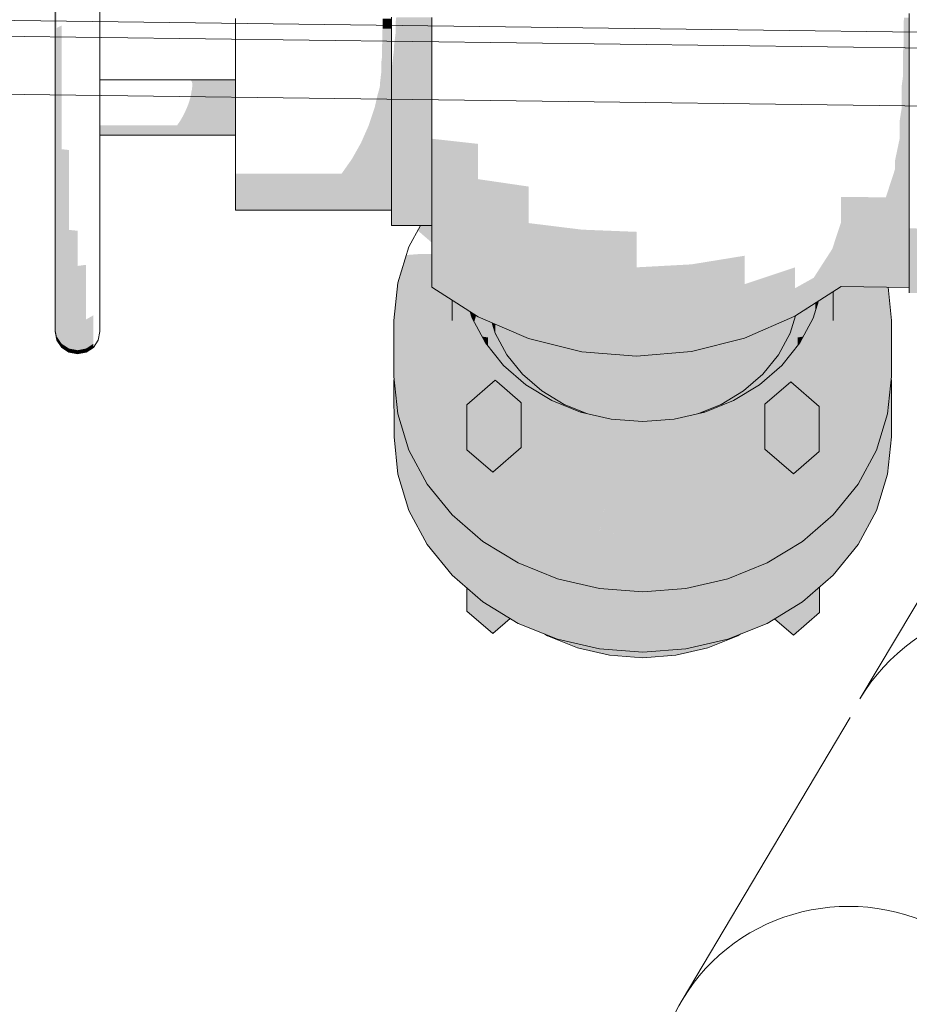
# Model space of a CAD drawing. Header units: metres. Extents: x -52 to 321, y -8 to 26.
# Tile 116 of 256: x -25.845 to -25.646, y 0.55 to 0.769. Entities that reach past the tile are written whole.
import ezdxf

# ---------------------------------------------------------------- set-up
doc = ezdxf.new("R2010")
doc.units = ezdxf.units.M
doc.header["$MEASUREMENT"] = 0
doc.layers.add('60 Ausstattung außen', color=7, linetype='Continuous')
doc.layers.add('94 Genehmigungsplanung Bemaßung', color=7, linetype='Continuous')
doc.styles.add('ERSTELLTER_STIL_2', font='arial.ttf')
doc.dimstyles.new('ERSTELLTER_STIL__3', dxfattribs={"dimtxt": 0.25, "dimasz": 0.19, "dimexe": 0.18, "dimexo": 0.1, "dimgap": 0, "dimtad": 1, "dimzin": 0, "dimdsep": 46, "dimtxsty": 'ERSTELLTER_STIL_2', "dimblk": 'ARROWHEAD_6', "dimblk1": 'ARROWHEAD_6', "dimblk2": 'ARROWHEAD_6', "dimcen": 0.09, "dimclrd": 7, "dimclre": 7, "dimclrt": 7, "dimazin": 0, "dimtfac": 1, "dimtdec": 4, "dimtmove": 0, "dimatfit": 3, "dimfxl": 1, "dimtolj": 1, "dimtzin": 0, "dimarcsym": 0})

# ---------------------------------------------------------------- blocks, each defined once
blk = doc.blocks.new('*D30', base_point=(-33357.27905, 0))
at = {"layer": '94 Genehmigungsplanung Bemaßung', "color": 7, "linetype": 'Continuous', "lineweight": 13}
for p, q in [((-24.29008, 2.86465), (-24.29008, 3.01465)), ((-24.19008, 2.76465), (-24.39008, 2.96465)), ((-24.10258, 2.86465), (-24.47758, 2.86465)), ((-24.29008, -0.03535), (-24.29008, 2.86465)), ((-24.39008, 0.06465), (-24.19008, -0.13535)), ((-24.10258, -0.03535), (-24.47758, -0.03535)), ((-24.29008, -0.18535), (-24.29008, -0.03535))]:
    blk.add_line(p, q, dxfattribs=at)
at = {"layer": '94 Genehmigungsplanung Bemaßung', "color": 7, "lineweight": 13, "insert": (-24.34008, 1.081), "char_height": 0.25, "attachment_point": 7, "rotation": 90, "style": 'ERSTELLTER_STIL_2'}
blk.add_mtext('\\A1;{\\pql;\\fArial|b0|i0|c0|p0;\\W1.000000;2,90}', dxfattribs=at)
blk = doc.blocks.new('ARROWHEAD_6')
at = {"color": 0, "linetype": 'Continuous', "lineweight": 0}
for p, q in [((-0.5, -0.5), (0.5, 0.5)), ((0, 0), (-1, 0))]:
    blk.add_line(p, q, dxfattribs=at)

msp = doc.modelspace()

# ---------------------------------------------------------------- hatches: boundary and pattern name
at = {"layer": '60 Ausstattung außen', "linetype": 'Continuous', "lineweight": 0, "true_color": 0x000000}
for points in [[(-25.83643, 0.7675), (-25.83643, 0.7757), (-25.83681, 0.77474), (-25.83681, 0.76685)], [(-25.76373, 0.76961), (-25.76373, 0.76732), (-25.76178, 0.76732), (-25.76178, 0.76961)], [(-25.76079, 0.76667), (-25.75274, 0.76667), (-25.75274, 0.76991), (-25.76068, 0.76991), (-25.76079, 0.7691)], [(-25.64746, 0.76347), (-25.64621, 0.76347), (-25.64621, 0.76981), (-25.64736, 0.7698), (-25.64746, 0.76898)], [(-25.83681, 0.75843), (-25.83643, 0.75876), (-25.83643, 0.7675), (-25.83681, 0.76685)], [(-25.83535, 0.75904), (-25.83535, 0.76806), (-25.83643, 0.7675), (-25.83643, 0.75876)], [(-25.76376, 0.76712), (-25.76376, 0.76449), (-25.76178, 0.76449), (-25.76178, 0.76732), (-25.76373, 0.76732)], [(-25.76117, 0.76291), (-25.75274, 0.76291), (-25.75274, 0.76667), (-25.76079, 0.76667), (-25.76117, 0.76361)], [(-25.76385, 0.76121), (-25.76178, 0.76121), (-25.76178, 0.76449), (-25.76376, 0.76449), (-25.76385, 0.76374)], [(-25.76117, 0.76291), (-25.76166, 0.75875), (-25.75274, 0.75875), (-25.75274, 0.76291)], [(-25.64762, 0.75671), (-25.64621, 0.75671), (-25.64621, 0.76347), (-25.64746, 0.76347), (-25.64762, 0.76212)], [(-25.76403, 0.75759), (-25.76178, 0.75759), (-25.76178, 0.76121), (-25.76385, 0.76121), (-25.76403, 0.75973)], [(-25.83681, 0.74974), (-25.83643, 0.74974), (-25.83643, 0.75876), (-25.83681, 0.75843)], [(-25.83535, 0.74974), (-25.83535, 0.75904), (-25.83643, 0.75876), (-25.83643, 0.74974)], [(-25.76178, 0.75432), (-25.75274, 0.75432), (-25.75274, 0.75875), (-25.76166, 0.75875), (-25.76178, 0.75818)], [(-25.76432, 0.7546), (-25.76451, 0.75373), (-25.76178, 0.75373), (-25.76178, 0.75759), (-25.76403, 0.75759), (-25.76432, 0.75517)], [(-25.64789, 0.75467), (-25.64789, 0.74974), (-25.64621, 0.74974), (-25.64621, 0.75671), (-25.64762, 0.75671)], [(-25.80646, 0.7558), (-25.79654, 0.7558), (-25.79654, 0.75589), (-25.80668, 0.75589)], [(-25.8063, 0.75552), (-25.79654, 0.75552), (-25.79654, 0.7558), (-25.80646, 0.7558), (-25.8064, 0.75566)], [(-25.8062, 0.75507), (-25.79654, 0.75507), (-25.79654, 0.75552), (-25.8063, 0.75552)], [(-25.8063, 0.7537), (-25.79654, 0.7537), (-25.79654, 0.75445), (-25.8062, 0.75445)], [(-25.8062, 0.75445), (-25.79654, 0.75445), (-25.79654, 0.75507), (-25.8062, 0.75507)], [(-25.76481, 0.75274), (-25.7655, 0.74974), (-25.76178, 0.74974), (-25.76178, 0.75373), (-25.76451, 0.75373)], [(-25.76178, 0.74974), (-25.75274, 0.74974), (-25.75274, 0.75432), (-25.76178, 0.75432)], [(-25.80697, 0.75081), (-25.79654, 0.75081), (-25.79654, 0.75185), (-25.80666, 0.75185)], [(-25.80666, 0.75185), (-25.79654, 0.75185), (-25.79654, 0.75282), (-25.80645, 0.75282)], [(-25.80645, 0.75282), (-25.79654, 0.75282), (-25.79654, 0.7537), (-25.8063, 0.7537), (-25.80637, 0.75341)], [(-25.83643, 0.74073), (-25.83643, 0.74974), (-25.83681, 0.74974), (-25.83681, 0.74106)], [(-25.83643, 0.74073), (-25.83535, 0.74045), (-25.83535, 0.74974), (-25.83643, 0.74974)], [(-25.80738, 0.74974), (-25.80786, 0.74868), (-25.79654, 0.74868), (-25.79654, 0.74974)], [(-25.80738, 0.74974), (-25.79654, 0.74974), (-25.79654, 0.75081), (-25.80697, 0.75081)], [(-25.7655, 0.74974), (-25.76683, 0.74576), (-25.76178, 0.74576), (-25.76178, 0.74974)], [(-25.75274, 0.74974), (-25.76178, 0.74974), (-25.76178, 0.74517), (-25.75274, 0.74517)], [(-25.64789, 0.74974), (-25.64837, 0.74669), (-25.64837, 0.74278), (-25.64621, 0.74278), (-25.64621, 0.74974)], [(-25.80896, 0.74667), (-25.79654, 0.74667), (-25.79654, 0.74764), (-25.80839, 0.74764)], [(-25.80839, 0.74764), (-25.79654, 0.74764), (-25.79654, 0.74868), (-25.80786, 0.74868), (-25.80826, 0.74791)], [(-25.79654, 0.74579), (-25.82681, 0.74579), (-25.82681, 0.74503), (-25.79654, 0.74503), (-25.79654, 0.74576)], [(-25.82681, 0.74503), (-25.82681, 0.74442), (-25.79654, 0.74442), (-25.79654, 0.74503)], [(-25.80958, 0.74579), (-25.79654, 0.74579), (-25.79654, 0.74667), (-25.80896, 0.74667)], [(-25.76683, 0.74576), (-25.76853, 0.7419), (-25.76178, 0.7419), (-25.76178, 0.74576)], [(-25.75274, 0.74517), (-25.76178, 0.74517), (-25.76178, 0.74074), (-25.75274, 0.74074), (-25.75274, 0.74278)], [(-25.82681, 0.74442), (-25.82681, 0.74397), (-25.79654, 0.74397), (-25.79654, 0.74442)], [(-25.82681, 0.74397), (-25.82681, 0.74369), (-25.79654, 0.74369), (-25.79654, 0.74397)], [(-25.82681, 0.74369), (-25.82681, 0.7436), (-25.79654, 0.7436), (-25.79654, 0.74369)], [(-25.75274, 0.73602), (-25.74242, 0.73376), (-25.74242, 0.74163), (-25.75274, 0.74278)], [(-25.64837, 0.74278), (-25.64938, 0.73798), (-25.64938, 0.73603), (-25.64621, 0.73602), (-25.64621, 0.74278)], [(-25.83681, 0.73264), (-25.83643, 0.73199), (-25.83643, 0.74073), (-25.83681, 0.74106)], [(-25.83643, 0.73199), (-25.83535, 0.73143), (-25.83535, 0.74045), (-25.83643, 0.74073)], [(-25.76853, 0.7419), (-25.77057, 0.73827), (-25.76178, 0.73827), (-25.76178, 0.7419)], [(-25.76178, 0.74074), (-25.76178, 0.73658), (-25.75274, 0.73658), (-25.75274, 0.74074)], [(-25.83372, 0.74026), (-25.83535, 0.74045), (-25.83535, 0.73143), (-25.83372, 0.73106)], [(-25.77057, 0.73827), (-25.77287, 0.735), (-25.76178, 0.735), (-25.76178, 0.73827)], [(-25.75274, 0.73658), (-25.76178, 0.73658), (-25.76178, 0.73282), (-25.75274, 0.73282), (-25.75274, 0.73602)], [(-25.76178, 0.73217), (-25.76178, 0.735), (-25.79654, 0.735), (-25.79654, 0.73217)], [(-25.74242, 0.72638), (-25.74242, 0.73376), (-25.75274, 0.73602), (-25.75274, 0.72968)], [(-25.64621, 0.73602), (-25.64938, 0.73603), (-25.65144, 0.72971), (-25.64621, 0.72968)], [(-25.83643, 0.72379), (-25.83643, 0.73199), (-25.83681, 0.73264), (-25.83681, 0.72474)], [(-25.83534, 0.72298), (-25.83535, 0.73143), (-25.83643, 0.73199), (-25.83643, 0.72379)], [(-25.76178, 0.72988), (-25.76178, 0.73217), (-25.79654, 0.73217), (-25.79654, 0.72988)], [(-25.75274, 0.73282), (-25.76178, 0.73282), (-25.76178, 0.72958), (-25.75274, 0.72958), (-25.75274, 0.72968)], [(-25.74242, 0.72638), (-25.73116, 0.72396), (-25.73116, 0.73211), (-25.74242, 0.73376)], [(-25.83372, 0.72244), (-25.83372, 0.73106), (-25.83535, 0.73143), (-25.83534, 0.72298)], [(-25.76178, 0.72988), (-25.79654, 0.72988), (-25.79654, 0.72819), (-25.76178, 0.72819)], [(-25.76178, 0.72958), (-25.76178, 0.72694), (-25.75274, 0.72694), (-25.75274, 0.72958)], [(-25.74242, 0.72638), (-25.75274, 0.72968), (-25.75274, 0.72396), (-25.74242, 0.71971)], [(-25.66143, 0.72978), (-25.66146, 0.72407), (-25.66143, 0.72408)], [(-25.64621, 0.72968), (-25.66143, 0.72978), (-25.66143, 0.72408), (-25.64621, 0.72395), (-25.64621, 0.72875)], [(-25.76178, 0.72715), (-25.76178, 0.72819), (-25.79654, 0.72819), (-25.79654, 0.72715)], [(-25.82681, 0.72549), (-25.82681, 0.72477), (-25.8268, 0.72474), (-25.8268, 0.72547)], [(-25.76178, 0.72681), (-25.76178, 0.72715), (-25.79654, 0.72715), (-25.79654, 0.72681)], [(-25.76178, 0.72694), (-25.76178, 0.725), (-25.75274, 0.725), (-25.75274, 0.72694)], [(-25.73116, 0.7166), (-25.73116, 0.72396), (-25.74242, 0.72638), (-25.74242, 0.71971)], [(-25.83643, 0.72379), (-25.83681, 0.72474), (-25.83681, 0.71761), (-25.83643, 0.71638)], [(-25.83534, 0.71533), (-25.83534, 0.72298), (-25.83643, 0.72379), (-25.83643, 0.71638)], [(-25.83372, 0.71464), (-25.83372, 0.72244), (-25.83534, 0.72298), (-25.83534, 0.71533)], [(-25.82681, 0.72477), (-25.82681, 0.72474), (-25.82681, 0.71763), (-25.8268, 0.71761), (-25.8268, 0.72474)], [(-25.75274, 0.725), (-25.76178, 0.725), (-25.76178, 0.72382), (-25.75274, 0.72382), (-25.75274, 0.72396)], [(-25.76178, 0.72382), (-25.76178, 0.72342), (-25.75274, 0.72342), (-25.75274, 0.72382)], [(-25.7559, 0.72231), (-25.75274, 0.71958), (-25.75274, 0.72342), (-25.7553, 0.72342)], [(-25.74242, 0.71395), (-25.74242, 0.71971), (-25.75274, 0.72396), (-25.75274, 0.71901)], [(-25.71927, 0.71471), (-25.71927, 0.72249), (-25.73116, 0.72396), (-25.73116, 0.7166)], [(-25.66146, 0.72407), (-25.6634, 0.71818), (-25.66143, 0.71916), (-25.66143, 0.72408)], [(-25.64621, 0.72395), (-25.66143, 0.72408), (-25.66143, 0.71916), (-25.64621, 0.719), (-25.64621, 0.72275)], [(-25.83181, 0.72224), (-25.83372, 0.72244), (-25.83372, 0.71464), (-25.83181, 0.71439)], [(-25.70705, 0.722), (-25.71927, 0.72249), (-25.71927, 0.71471), (-25.70705, 0.71408)], [(-25.64012, 0.72274), (-25.64621, 0.72275), (-25.64621, 0.71757), (-25.64012, 0.71757)], [(-25.74242, 0.70928), (-25.74242, 0.71395), (-25.75274, 0.71901), (-25.75274, 0.715)], [(-25.73116, 0.71024), (-25.73116, 0.7166), (-25.74242, 0.71971), (-25.74242, 0.71395)], [(-25.6634, 0.71818), (-25.66754, 0.71175), (-25.66143, 0.71517), (-25.66143, 0.71916)], [(-25.64621, 0.719), (-25.66143, 0.71916), (-25.66143, 0.71517), (-25.64621, 0.71499), (-25.64621, 0.71757)], [(-25.83643, 0.71638), (-25.83681, 0.71761), (-25.83681, 0.71144), (-25.83643, 0.70998)], [(-25.83534, 0.70873), (-25.83534, 0.71533), (-25.83643, 0.71638), (-25.83643, 0.70998)], [(-25.82681, 0.71763), (-25.82681, 0.71761), (-25.82681, 0.71147), (-25.8268, 0.71144), (-25.8268, 0.71761)], [(-25.75842, 0.71683), (-25.76036, 0.71059), (-25.75234, 0.70937), (-25.75274, 0.70962), (-25.75274, 0.71023), (-25.75274, 0.71707), (-25.75281, 0.71709), (-25.75287, 0.71704), (-25.75538, 0.71706)], [(-25.75274, 0.71715), (-25.75281, 0.71709), (-25.75274, 0.71707)], [(-25.71927, 0.70799), (-25.71927, 0.71471), (-25.73116, 0.7166), (-25.73116, 0.71024)], [(-25.68296, 0.71032), (-25.68296, 0.71667), (-25.69484, 0.71474), (-25.69484, 0.70803)], [(-25.64012, 0.71757), (-25.64621, 0.71757), (-25.64621, 0.71337), (-25.64012, 0.71337)], [(-25.83372, 0.71464), (-25.83534, 0.71533), (-25.83534, 0.70873), (-25.83372, 0.7079)], [(-25.83372, 0.7079), (-25.83181, 0.70761), (-25.83181, 0.71439), (-25.83372, 0.71464)], [(-25.8299, 0.71464), (-25.83181, 0.71439), (-25.83181, 0.70761), (-25.82989, 0.7079)], [(-25.74242, 0.70584), (-25.74242, 0.70928), (-25.75274, 0.715), (-25.75274, 0.71204)], [(-25.70705, 0.71408), (-25.71927, 0.71471), (-25.71927, 0.70799), (-25.70705, 0.70724)], [(-25.69484, 0.71474), (-25.70705, 0.71408), (-25.70705, 0.70724), (-25.69484, 0.70803)], [(-25.66143, 0.71517), (-25.67172, 0.70941), (-25.67172, 0.70598), (-25.66143, 0.71223)], [(-25.64621, 0.71499), (-25.66143, 0.71517), (-25.66143, 0.71223), (-25.64621, 0.71203), (-25.64621, 0.71337)], [(-25.74242, 0.70584), (-25.75274, 0.71204), (-25.75274, 0.71023), (-25.74242, 0.70373)], [(-25.73116, 0.70509), (-25.73116, 0.71024), (-25.74242, 0.71395), (-25.74242, 0.70928)], [(-25.67172, 0.71407), (-25.68296, 0.71032), (-25.68296, 0.70518), (-25.67172, 0.70941)], [(-25.66143, 0.71223), (-25.67172, 0.70598), (-25.67172, 0.70388), (-25.66143, 0.71043)], [(-25.64621, 0.71203), (-25.66143, 0.71223), (-25.66143, 0.71043), (-25.64621, 0.71022)], [(-25.64621, 0.71028), (-25.64012, 0.71027), (-25.64012, 0.71337), (-25.64621, 0.71337)], [(-25.83681, 0.70644), (-25.83643, 0.70479), (-25.83643, 0.70998), (-25.83681, 0.71144)], [(-25.83534, 0.70338), (-25.83534, 0.70873), (-25.83643, 0.70998), (-25.83643, 0.70479)], [(-25.82681, 0.71147), (-25.82681, 0.71144), (-25.82681, 0.70646), (-25.8268, 0.70644), (-25.8268, 0.71144)], [(-25.7612, 0.70224), (-25.7482, 0.70224), (-25.7482, 0.70672), (-25.75234, 0.70937), (-25.76036, 0.71059)], [(-25.75274, 0.70962), (-25.74242, 0.70302), (-25.74242, 0.70373), (-25.75274, 0.71023)], [(-25.71927, 0.70254), (-25.71927, 0.70799), (-25.73116, 0.71024), (-25.73116, 0.70509)], [(-25.69484, 0.70258), (-25.68296, 0.70518), (-25.68296, 0.71032), (-25.69484, 0.70803)], [(-25.67172, 0.70317), (-25.66143, 0.70982), (-25.66143, 0.71043), (-25.67172, 0.70388)], [(-25.66308, 0.70875), (-25.65654, 0.70975), (-25.66143, 0.70982)], [(-25.64621, 0.71022), (-25.66143, 0.71043), (-25.66143, 0.70982), (-25.64621, 0.70961)], [(-25.64621, 0.71028), (-25.64621, 0.70839), (-25.64012, 0.70838), (-25.64012, 0.71027)], [(-25.83534, 0.70338), (-25.83372, 0.70244), (-25.83372, 0.7079), (-25.83534, 0.70873)], [(-25.83181, 0.70761), (-25.83372, 0.7079), (-25.83372, 0.70244), (-25.83181, 0.70211)], [(-25.82989, 0.7079), (-25.83181, 0.70761), (-25.83181, 0.70211), (-25.82989, 0.70244)], [(-25.73116, 0.70509), (-25.74242, 0.70928), (-25.74242, 0.70584), (-25.73116, 0.70129)], [(-25.71927, 0.70799), (-25.71927, 0.70254), (-25.70705, 0.7017), (-25.70705, 0.70724)], [(-25.70705, 0.70724), (-25.70705, 0.7017), (-25.69484, 0.70258), (-25.69484, 0.70803)], [(-25.67172, 0.70941), (-25.68296, 0.70518), (-25.68296, 0.70139), (-25.67172, 0.70598)], [(-25.66764, 0.70275), (-25.66576, 0.70216), (-25.66388, 0.70823), (-25.66646, 0.70657)], [(-25.66576, 0.70216), (-25.66576, 0.68966), (-25.66384, 0.69585), (-25.66384, 0.70826), (-25.66388, 0.70823)], [(-25.66384, 0.70826), (-25.66384, 0.69585), (-25.6632, 0.70224), (-25.6632, 0.70868)], [(-25.6632, 0.70868), (-25.6632, 0.70224), (-25.6502, 0.70224), (-25.65095, 0.70967), (-25.65654, 0.70975), (-25.66308, 0.70875)], [(-25.83643, 0.70096), (-25.83643, 0.70479), (-25.83681, 0.70644), (-25.83681, 0.70276)], [(-25.82681, 0.70646), (-25.82681, 0.70644), (-25.82681, 0.70278), (-25.8268, 0.70276), (-25.8268, 0.70644)], [(-25.7482, 0.70672), (-25.7482, 0.70224), (-25.74756, 0.69585), (-25.74756, 0.70631)], [(-25.74677, 0.7058), (-25.74756, 0.70631), (-25.74756, 0.69585), (-25.74564, 0.68966), (-25.74564, 0.70216)], [(-25.7442, 0.70416), (-25.74677, 0.7058), (-25.74564, 0.70216), (-25.74376, 0.70275)], [(-25.73116, 0.70129), (-25.74242, 0.70584), (-25.74242, 0.70373), (-25.73116, 0.69896)], [(-25.67172, 0.70598), (-25.68296, 0.70139), (-25.68296, 0.69907), (-25.67172, 0.70388)], [(-25.6672, 0.70609), (-25.66897, 0.70495), (-25.66897, 0.70473), (-25.66809, 0.70191), (-25.66764, 0.70275), (-25.6672, 0.70416)], [(-25.66701, 0.70621), (-25.6672, 0.70609), (-25.6672, 0.70416), (-25.6669, 0.70514)], [(-25.66646, 0.70657), (-25.66701, 0.70621), (-25.6669, 0.70514)], [(-25.83534, 0.69944), (-25.83534, 0.70338), (-25.83643, 0.70479), (-25.83643, 0.70096)], [(-25.83372, 0.70244), (-25.83534, 0.70338), (-25.83534, 0.69944), (-25.83372, 0.69842)], [(-25.82827, 0.69944), (-25.82827, 0.70338), (-25.82989, 0.70244), (-25.82989, 0.69842)], [(-25.74419, 0.70415), (-25.74419, 0.70414), (-25.74376, 0.70275), (-25.7433, 0.7019), (-25.74287, 0.70331)], [(-25.74287, 0.70331), (-25.7433, 0.7019), (-25.74154, 0.69862), (-25.74025, 0.69843), (-25.73927, 0.70159), (-25.7393, 0.70168), (-25.74242, 0.70302)], [(-25.73116, 0.69896), (-25.74242, 0.70373), (-25.74242, 0.70302), (-25.73116, 0.69818)], [(-25.71927, 0.70254), (-25.73116, 0.70509), (-25.73116, 0.70129), (-25.71927, 0.69852)], [(-25.68296, 0.70518), (-25.69484, 0.70258), (-25.69484, 0.69857), (-25.68296, 0.70139)], [(-25.68296, 0.69907), (-25.68296, 0.69828), (-25.67172, 0.70317), (-25.67172, 0.70388)], [(-25.67172, 0.70317), (-25.67281, 0.7027), (-25.67281, 0.69938), (-25.67162, 0.70324)], [(-25.67162, 0.70324), (-25.67212, 0.7016), (-25.67114, 0.69843), (-25.66986, 0.69862), (-25.66809, 0.70191), (-25.66897, 0.70473), (-25.66964, 0.70452)], [(-25.66964, 0.70452), (-25.66897, 0.70473), (-25.66905, 0.70489)], [(-25.66905, 0.70489), (-25.66897, 0.70473), (-25.66897, 0.70495)], [(-25.83643, 0.70096), (-25.83681, 0.70276), (-25.83681, 0.7005), (-25.83643, 0.69862)], [(-25.83372, 0.69842), (-25.83181, 0.69806), (-25.83181, 0.70211), (-25.83372, 0.70244)], [(-25.83181, 0.69806), (-25.82989, 0.69842), (-25.82989, 0.70244), (-25.83181, 0.70211)], [(-25.82681, 0.70278), (-25.82681, 0.70104), (-25.8268, 0.7005), (-25.8268, 0.70276)], [(-25.74756, 0.69585), (-25.7482, 0.70224), (-25.7612, 0.70224), (-25.76036, 0.6939)], [(-25.7612, 0.70224), (-25.7612, 0.68974), (-25.76035, 0.6814), (-25.76036, 0.6939)], [(-25.74251, 0.69634), (-25.74078, 0.69721), (-25.74376, 0.70275), (-25.74564, 0.70216)], [(-25.74251, 0.69634), (-25.74564, 0.70216), (-25.74564, 0.68966), (-25.74312, 0.68498), (-25.74251, 0.68551)], [(-25.73927, 0.70159), (-25.74025, 0.69843), (-25.74025, 0.69656), (-25.73968, 0.69585), (-25.73867, 0.69914), (-25.73867, 0.69963)], [(-25.7393, 0.70168), (-25.73859, 0.69938), (-25.73859, 0.70137)], [(-25.73601, 0.70027), (-25.73859, 0.70137), (-25.73859, 0.69938), (-25.73601, 0.69459)], [(-25.73116, 0.70129), (-25.73116, 0.69896), (-25.71927, 0.69606), (-25.71927, 0.69852)], [(-25.70705, 0.7017), (-25.71927, 0.70254), (-25.71927, 0.69852), (-25.70705, 0.69761)], [(-25.69484, 0.70258), (-25.70705, 0.7017), (-25.70705, 0.69761), (-25.69484, 0.69857)], [(-25.69484, 0.69857), (-25.69484, 0.69612), (-25.68296, 0.69907), (-25.68296, 0.70139)], [(-25.67889, 0.70005), (-25.67889, 0.69026), (-25.67539, 0.69459), (-25.67539, 0.70157)], [(-25.67539, 0.70157), (-25.67539, 0.69459), (-25.67281, 0.69938), (-25.67281, 0.7027)], [(-25.67212, 0.7016), (-25.67272, 0.69966), (-25.67272, 0.69914), (-25.67171, 0.69586), (-25.67114, 0.69657), (-25.67114, 0.69843)], [(-25.67062, 0.69721), (-25.66889, 0.69634), (-25.66576, 0.70216), (-25.66764, 0.70275)], [(-25.66576, 0.70216), (-25.66889, 0.69634), (-25.66889, 0.68527), (-25.66837, 0.68481), (-25.66576, 0.68966)], [(-25.66384, 0.69585), (-25.65104, 0.6939), (-25.6502, 0.70224), (-25.6632, 0.70224)], [(-25.65104, 0.6939), (-25.65104, 0.6814), (-25.65019, 0.68974), (-25.6502, 0.70224)], [(-25.83642, 0.69783), (-25.83643, 0.69862), (-25.83681, 0.7005), (-25.83681, 0.69974)], [(-25.83534, 0.69944), (-25.83643, 0.70096), (-25.83643, 0.69862), (-25.83534, 0.69702)], [(-25.83372, 0.69842), (-25.83534, 0.69944), (-25.83534, 0.69702), (-25.83372, 0.69596)], [(-25.82827, 0.69944), (-25.82989, 0.69842), (-25.82989, 0.69596), (-25.82827, 0.69702)], [(-25.73968, 0.69585), (-25.73791, 0.69366), (-25.73489, 0.6932), (-25.73601, 0.69459), (-25.73842, 0.69906), (-25.73867, 0.69914)], [(-25.73867, 0.69963), (-25.73867, 0.69914), (-25.73856, 0.69933), (-25.73859, 0.69938)], [(-25.73867, 0.69914), (-25.73842, 0.69906), (-25.73856, 0.69933)], [(-25.73251, 0.69876), (-25.73601, 0.70027), (-25.73601, 0.69459), (-25.73251, 0.69026)], [(-25.71927, 0.69606), (-25.73116, 0.69896), (-25.73116, 0.69818), (-25.71926, 0.69524)], [(-25.68296, 0.69828), (-25.68296, 0.69907), (-25.69484, 0.69612), (-25.69484, 0.69529)], [(-25.68296, 0.69828), (-25.6832, 0.69822), (-25.6832, 0.68653), (-25.67889, 0.69026), (-25.67889, 0.70005)], [(-25.67539, 0.69459), (-25.67651, 0.6932), (-25.67349, 0.69366), (-25.67171, 0.69586), (-25.67272, 0.69914), (-25.67298, 0.69905)], [(-25.67283, 0.69934), (-25.67298, 0.69905), (-25.67272, 0.69914)], [(-25.67281, 0.69938), (-25.67283, 0.69934), (-25.67272, 0.69914), (-25.67272, 0.69966)], [(-25.83534, 0.69621), (-25.83534, 0.69702), (-25.83643, 0.69862), (-25.83642, 0.69783)], [(-25.83372, 0.69513), (-25.83372, 0.69596), (-25.83534, 0.69702), (-25.83534, 0.69621)], [(-25.83372, 0.69842), (-25.83372, 0.69596), (-25.83181, 0.69558), (-25.83181, 0.69806)], [(-25.83181, 0.69806), (-25.83181, 0.69558), (-25.82989, 0.69596), (-25.82989, 0.69842)], [(-25.82827, 0.69621), (-25.82827, 0.69702), (-25.82989, 0.69596), (-25.82989, 0.69513)], [(-25.73826, 0.69109), (-25.73673, 0.6922), (-25.74078, 0.69721), (-25.74251, 0.69634)], [(-25.74154, 0.69862), (-25.74078, 0.69721), (-25.74042, 0.69676), (-25.74025, 0.69843)], [(-25.74025, 0.69843), (-25.74042, 0.69676), (-25.74025, 0.69656)], [(-25.73116, 0.69818), (-25.73251, 0.69876), (-25.73251, 0.69026), (-25.7282, 0.68653), (-25.7282, 0.69745)], [(-25.7232, 0.69621), (-25.7282, 0.69745), (-25.7282, 0.68653), (-25.7232, 0.68349)], [(-25.70705, 0.69761), (-25.71927, 0.69852), (-25.71927, 0.69606), (-25.70705, 0.69511)], [(-25.70705, 0.69761), (-25.70705, 0.69511), (-25.69484, 0.69612), (-25.69484, 0.69857)], [(-25.69373, 0.69557), (-25.69373, 0.68135), (-25.69323, 0.68147), (-25.6882, 0.68349), (-25.6882, 0.69696)], [(-25.6832, 0.69822), (-25.6882, 0.69696), (-25.6882, 0.68349), (-25.6832, 0.68653)], [(-25.67314, 0.69109), (-25.66889, 0.69634), (-25.67062, 0.69721), (-25.67467, 0.6922)], [(-25.66986, 0.69862), (-25.67114, 0.69843), (-25.67098, 0.69677), (-25.67062, 0.69721)], [(-25.67114, 0.69843), (-25.67114, 0.69657), (-25.67098, 0.69677)], [(-25.83372, 0.69513), (-25.83181, 0.69474), (-25.83181, 0.69558), (-25.83372, 0.69596)], [(-25.82989, 0.69596), (-25.83181, 0.69558), (-25.83181, 0.69474), (-25.82989, 0.69513)], [(-25.75785, 0.68581), (-25.74564, 0.68966), (-25.74756, 0.69585), (-25.76036, 0.6939)], [(-25.73826, 0.69109), (-25.74251, 0.69634), (-25.74251, 0.68551), (-25.73861, 0.68888), (-25.73826, 0.68858)], [(-25.71926, 0.69524), (-25.7232, 0.69621), (-25.7232, 0.68349), (-25.71817, 0.68146), (-25.71767, 0.68135), (-25.71767, 0.69511)], [(-25.70705, 0.69511), (-25.71927, 0.69606), (-25.71926, 0.69524), (-25.70705, 0.69426)], [(-25.71178, 0.69464), (-25.71767, 0.69511), (-25.71767, 0.68135), (-25.71274, 0.6802), (-25.71178, 0.68013)], [(-25.70705, 0.69426), (-25.71178, 0.69464), (-25.71178, 0.68013), (-25.7057, 0.67967), (-25.7057, 0.69438)], [(-25.69484, 0.69612), (-25.70705, 0.69511), (-25.70705, 0.69426), (-25.69484, 0.69529)], [(-25.7057, 0.69438), (-25.7057, 0.67967), (-25.69962, 0.68013), (-25.69963, 0.69489)], [(-25.69484, 0.69529), (-25.69963, 0.69489), (-25.69962, 0.68013), (-25.69867, 0.6802), (-25.69373, 0.68135), (-25.69373, 0.69557)], [(-25.66889, 0.69634), (-25.67314, 0.69109), (-25.67314, 0.6881), (-25.67266, 0.68853), (-25.66889, 0.68527)], [(-25.66576, 0.68966), (-25.65354, 0.68581), (-25.65104, 0.6939), (-25.66384, 0.69585)], [(-25.75785, 0.68581), (-25.76036, 0.6939), (-25.76035, 0.6814), (-25.75785, 0.67331)], [(-25.73302, 0.68655), (-25.73174, 0.68788), (-25.73673, 0.6922), (-25.73826, 0.69109)], [(-25.73791, 0.69366), (-25.73673, 0.6922), (-25.73274, 0.68874), (-25.73076, 0.68874), (-25.73251, 0.69026), (-25.73489, 0.6932)], [(-25.67889, 0.69026), (-25.68064, 0.68874), (-25.67866, 0.68874), (-25.67467, 0.6922), (-25.67349, 0.69366), (-25.67651, 0.6932)], [(-25.67314, 0.69109), (-25.67467, 0.6922), (-25.67967, 0.68788), (-25.67838, 0.68655)], [(-25.65104, 0.6939), (-25.65354, 0.68581), (-25.65354, 0.67331), (-25.65104, 0.6814)], [(-25.73826, 0.69109), (-25.73826, 0.68858), (-25.73302, 0.68405), (-25.73302, 0.68655)], [(-25.67314, 0.69109), (-25.67838, 0.68655), (-25.67838, 0.68357), (-25.67314, 0.6881)], [(-25.76115, 0.68924), (-25.7612, 0.68874), (-25.7611, 0.68874)], [(-25.7612, 0.68874), (-25.76035, 0.6804), (-25.76006, 0.68044), (-25.76035, 0.6814), (-25.7611, 0.68874)], [(-25.76035, 0.6679), (-25.76035, 0.6804), (-25.7612, 0.68874), (-25.76119, 0.67624)], [(-25.74564, 0.68966), (-25.75785, 0.68581), (-25.75377, 0.67821), (-25.74497, 0.68261), (-25.74497, 0.68337), (-25.74312, 0.68498)], [(-25.73281, 0.68387), (-25.73861, 0.68888), (-25.74497, 0.68337), (-25.73918, 0.67836)], [(-25.72695, 0.68287), (-25.72595, 0.68437), (-25.73174, 0.68788), (-25.73302, 0.68655)], [(-25.73274, 0.68874), (-25.73174, 0.68788), (-25.72764, 0.68539), (-25.72659, 0.68555), (-25.7282, 0.68653), (-25.73076, 0.68874)], [(-25.68445, 0.68287), (-25.67838, 0.68655), (-25.67967, 0.68788), (-25.68545, 0.68437)], [(-25.6848, 0.68555), (-25.68376, 0.68539), (-25.67967, 0.68788), (-25.67866, 0.68874), (-25.68064, 0.68874), (-25.6832, 0.68653)], [(-25.67266, 0.68853), (-25.67845, 0.68351), (-25.67209, 0.678), (-25.66629, 0.68301)], [(-25.66576, 0.68966), (-25.66837, 0.68481), (-25.66629, 0.68301), (-25.66629, 0.68254), (-25.65763, 0.67821), (-25.65354, 0.68581)], [(-25.65104, 0.6814), (-25.65133, 0.68044), (-25.65104, 0.6804), (-25.65019, 0.68874), (-25.6503, 0.68874)], [(-25.65104, 0.6804), (-25.65104, 0.6679), (-25.65019, 0.67624), (-25.65019, 0.68874)], [(-25.65025, 0.68924), (-25.6503, 0.68874), (-25.65019, 0.68874)], [(-25.75785, 0.68581), (-25.75785, 0.67331), (-25.75376, 0.66571), (-25.75377, 0.67821)], [(-25.72695, 0.68287), (-25.73302, 0.68655), (-25.73302, 0.68405), (-25.73281, 0.68387), (-25.73281, 0.67392), (-25.72695, 0.67037)], [(-25.68445, 0.68287), (-25.68445, 0.67037), (-25.67845, 0.67401), (-25.67845, 0.68351), (-25.67838, 0.68357), (-25.67838, 0.68655)], [(-25.65763, 0.67821), (-25.65763, 0.66571), (-25.65354, 0.67331), (-25.65354, 0.68581)], [(-25.73281, 0.68387), (-25.73918, 0.67836), (-25.73917, 0.66836), (-25.73281, 0.67387)], [(-25.72764, 0.68539), (-25.72595, 0.68437), (-25.72316, 0.68324), (-25.72283, 0.68334), (-25.7232, 0.68349), (-25.72659, 0.68555)], [(-25.72024, 0.68016), (-25.71955, 0.68179), (-25.72595, 0.68437), (-25.72695, 0.68287)], [(-25.69117, 0.68016), (-25.68445, 0.68287), (-25.68545, 0.68437), (-25.69185, 0.68179)], [(-25.68857, 0.68335), (-25.68824, 0.68324), (-25.68545, 0.68437), (-25.68376, 0.68539), (-25.6848, 0.68555), (-25.6882, 0.68349)], [(-25.67209, 0.678), (-25.67845, 0.68351), (-25.67845, 0.67351), (-25.67208, 0.668)], [(-25.75377, 0.67821), (-25.74822, 0.67135), (-25.74497, 0.67371), (-25.74497, 0.68261)], [(-25.73918, 0.67836), (-25.74497, 0.68337), (-25.74497, 0.67337), (-25.73917, 0.66836)], [(-25.72024, 0.66766), (-25.72024, 0.68016), (-25.72695, 0.68287), (-25.72695, 0.67037)], [(-25.72283, 0.68334), (-25.72316, 0.68324), (-25.71959, 0.6818), (-25.71933, 0.68193)], [(-25.71955, 0.68179), (-25.72024, 0.68016), (-25.71308, 0.6785), (-25.71274, 0.6802)], [(-25.71933, 0.68193), (-25.71959, 0.6818), (-25.71955, 0.68179), (-25.71817, 0.68146)], [(-25.69832, 0.6785), (-25.69117, 0.68016), (-25.69185, 0.68179), (-25.69867, 0.6802)], [(-25.69323, 0.68147), (-25.69185, 0.68179), (-25.69181, 0.6818), (-25.69207, 0.68193)], [(-25.69207, 0.68193), (-25.69181, 0.6818), (-25.68824, 0.68324), (-25.68857, 0.68335)], [(-25.68445, 0.68287), (-25.69117, 0.68016), (-25.69116, 0.66766), (-25.68445, 0.67037)], [(-25.66629, 0.68301), (-25.67209, 0.678), (-25.67208, 0.668), (-25.66629, 0.67301)], [(-25.66629, 0.68254), (-25.66629, 0.67361), (-25.66318, 0.67135), (-25.65763, 0.67821)], [(-25.76006, 0.68044), (-25.76035, 0.6804), (-25.75785, 0.6723), (-25.75739, 0.67245), (-25.75785, 0.67331)], [(-25.75785, 0.6598), (-25.75785, 0.6723), (-25.76035, 0.6804), (-25.76035, 0.6679)], [(-25.72024, 0.68016), (-25.72024, 0.66766), (-25.71308, 0.666), (-25.71308, 0.6785)], [(-25.7057, 0.67794), (-25.7057, 0.67967), (-25.71274, 0.6802), (-25.71308, 0.6785)], [(-25.69832, 0.6785), (-25.69867, 0.6802), (-25.7057, 0.67967), (-25.7057, 0.67794)], [(-25.69117, 0.68016), (-25.69832, 0.6785), (-25.69832, 0.666), (-25.69116, 0.66766)], [(-25.65354, 0.67331), (-25.654, 0.67245), (-25.65354, 0.6723), (-25.65104, 0.6804), (-25.65133, 0.68044)], [(-25.65354, 0.6723), (-25.65354, 0.6598), (-25.65104, 0.6679), (-25.65104, 0.6804)], [(-25.75377, 0.67821), (-25.75376, 0.66571), (-25.74821, 0.65885), (-25.74822, 0.67135)], [(-25.7057, 0.66544), (-25.7057, 0.67794), (-25.71308, 0.6785), (-25.71308, 0.666)], [(-25.69832, 0.6785), (-25.7057, 0.67794), (-25.7057, 0.66544), (-25.69832, 0.666)], [(-25.66318, 0.67135), (-25.66318, 0.65885), (-25.65763, 0.66571), (-25.65763, 0.67821)], [(-25.75739, 0.67245), (-25.75785, 0.6723), (-25.75376, 0.66471), (-25.75319, 0.665), (-25.75376, 0.66571)], [(-25.74822, 0.67135), (-25.74138, 0.66542), (-25.73521, 0.67179), (-25.73917, 0.66836), (-25.74497, 0.67337), (-25.74497, 0.67371)], [(-25.74138, 0.66542), (-25.73345, 0.66062), (-25.72695, 0.67037), (-25.73281, 0.67392), (-25.73281, 0.67387), (-25.73521, 0.67179)], [(-25.68445, 0.67037), (-25.67795, 0.66062), (-25.67002, 0.66542), (-25.67477, 0.67032), (-25.67845, 0.67351), (-25.67845, 0.67401)], [(-25.67208, 0.668), (-25.67477, 0.67032), (-25.67002, 0.66542), (-25.66318, 0.67135), (-25.66629, 0.67361), (-25.66629, 0.67301)], [(-25.65763, 0.66571), (-25.65821, 0.665), (-25.65763, 0.66471), (-25.65354, 0.6723), (-25.654, 0.67245)], [(-25.75376, 0.66471), (-25.75785, 0.6723), (-25.75785, 0.6598), (-25.75376, 0.65221)], [(-25.74822, 0.67135), (-25.74821, 0.65885), (-25.74137, 0.65292), (-25.74138, 0.66542)], [(-25.73345, 0.66062), (-25.72468, 0.65708), (-25.72024, 0.66766), (-25.72695, 0.67037)], [(-25.68672, 0.65708), (-25.67795, 0.66062), (-25.68445, 0.67037), (-25.69116, 0.66766)], [(-25.66318, 0.67135), (-25.67002, 0.66542), (-25.67002, 0.65292), (-25.66318, 0.65885)], [(-25.65763, 0.66471), (-25.65763, 0.65221), (-25.65354, 0.6598), (-25.65354, 0.6723)], [(-25.72468, 0.65708), (-25.71534, 0.65491), (-25.71308, 0.666), (-25.72024, 0.66766)], [(-25.71533, 0.65491), (-25.7057, 0.65418), (-25.7057, 0.66544), (-25.71308, 0.666), (-25.71533, 0.65494)], [(-25.7057, 0.65418), (-25.69606, 0.65491), (-25.69832, 0.666), (-25.7057, 0.66544)], [(-25.69116, 0.66766), (-25.69832, 0.666), (-25.69606, 0.65491), (-25.68672, 0.65708)], [(-25.75376, 0.66471), (-25.74821, 0.65785), (-25.74759, 0.6583), (-25.74821, 0.65885), (-25.75319, 0.665)], [(-25.74821, 0.64535), (-25.74821, 0.65785), (-25.75376, 0.66471), (-25.75376, 0.65221)], [(-25.73345, 0.64812), (-25.73345, 0.66062), (-25.74138, 0.66542), (-25.74137, 0.65292)], [(-25.67002, 0.66542), (-25.67795, 0.66062), (-25.67795, 0.64812), (-25.67002, 0.65292)], [(-25.66318, 0.65885), (-25.66381, 0.65831), (-25.66318, 0.65785), (-25.65763, 0.66471), (-25.65821, 0.665)], [(-25.65763, 0.66471), (-25.66318, 0.65785), (-25.66318, 0.64535), (-25.65763, 0.65221)], [(-25.72468, 0.65708), (-25.73345, 0.66062), (-25.73345, 0.64812), (-25.72468, 0.64458)], [(-25.67795, 0.64812), (-25.67795, 0.66062), (-25.68672, 0.65708), (-25.68672, 0.64458)], [(-25.74821, 0.65785), (-25.74137, 0.65192), (-25.74076, 0.65255), (-25.74137, 0.65292), (-25.74759, 0.6583)], [(-25.74137, 0.63942), (-25.74137, 0.65192), (-25.74821, 0.65785), (-25.74821, 0.64535)], [(-25.71534, 0.64241), (-25.71534, 0.65491), (-25.72468, 0.65708), (-25.72468, 0.64458)], [(-25.68672, 0.65708), (-25.69606, 0.65491), (-25.69606, 0.64241), (-25.68672, 0.64458)], [(-25.67063, 0.65255), (-25.67002, 0.65192), (-25.66318, 0.65785), (-25.66381, 0.65831), (-25.66794, 0.65473), (-25.67002, 0.65292)], [(-25.67002, 0.65192), (-25.67002, 0.63942), (-25.66318, 0.64535), (-25.66318, 0.65785)], [(-25.71534, 0.65491), (-25.71534, 0.64241), (-25.7057, 0.64168), (-25.7057, 0.65418)], [(-25.7057, 0.65418), (-25.7057, 0.64168), (-25.69606, 0.64241), (-25.69606, 0.65491)], [(-25.74076, 0.65255), (-25.74137, 0.65192), (-25.73345, 0.64712), (-25.73292, 0.64791), (-25.73345, 0.64812)], [(-25.74137, 0.65192), (-25.74137, 0.63942), (-25.73345, 0.63462), (-25.73345, 0.64712)], [(-25.67847, 0.64791), (-25.67795, 0.64712), (-25.67002, 0.65192), (-25.67063, 0.65255), (-25.67795, 0.64812)], [(-25.67002, 0.65192), (-25.67795, 0.64712), (-25.67795, 0.63462), (-25.67002, 0.63942)], [(-25.73292, 0.64791), (-25.73345, 0.64712), (-25.72468, 0.64358), (-25.7243, 0.64449), (-25.72468, 0.64458)], [(-25.73345, 0.64712), (-25.73345, 0.63462), (-25.72468, 0.63108), (-25.72468, 0.64358)], [(-25.68672, 0.64458), (-25.6871, 0.64449), (-25.68672, 0.64358), (-25.67795, 0.64712), (-25.67847, 0.64791)], [(-25.68672, 0.64358), (-25.68671, 0.63108), (-25.67795, 0.63462), (-25.67795, 0.64712)], [(-25.72468, 0.64358), (-25.71534, 0.64141), (-25.71514, 0.64239), (-25.71534, 0.64241), (-25.7243, 0.64449)], [(-25.69606, 0.64241), (-25.69626, 0.64239), (-25.69606, 0.64141), (-25.68672, 0.64358), (-25.6871, 0.64449)], [(-25.74496, 0.64254), (-25.74496, 0.63738), (-25.73917, 0.63236), (-25.73917, 0.63809), (-25.74137, 0.63942)], [(-25.72468, 0.64358), (-25.72468, 0.63108), (-25.71533, 0.62891), (-25.71534, 0.64141)], [(-25.71533, 0.64142), (-25.71533, 0.64141), (-25.7057, 0.64068), (-25.7057, 0.64168), (-25.71514, 0.64239)], [(-25.7057, 0.64168), (-25.7057, 0.64068), (-25.69606, 0.64141), (-25.69626, 0.64239)], [(-25.69606, 0.64141), (-25.69606, 0.62891), (-25.68671, 0.63108), (-25.68672, 0.64358)], [(-25.67002, 0.63942), (-25.67208, 0.63818), (-25.67208, 0.632), (-25.66628, 0.63702), (-25.66628, 0.64266)], [(-25.7057, 0.64068), (-25.71534, 0.64141), (-25.71533, 0.62891), (-25.7057, 0.62818)], [(-25.7057, 0.64068), (-25.7057, 0.62818), (-25.69606, 0.62891), (-25.69606, 0.64141)], [(-25.73528, 0.63573), (-25.73917, 0.63809), (-25.73917, 0.63236)], [(-25.67627, 0.63563), (-25.67208, 0.632), (-25.67208, 0.63818)], [(-25.72755, 0.63224), (-25.72694, 0.63187), (-25.72694, 0.63199)], [(-25.72468, 0.63108), (-25.72694, 0.63199), (-25.72694, 0.63187), (-25.72023, 0.62916), (-25.72023, 0.63005)], [(-25.68671, 0.63108), (-25.69116, 0.63005), (-25.69116, 0.62916), (-25.68444, 0.63187), (-25.68444, 0.63199)], [(-25.68444, 0.63199), (-25.68444, 0.63187), (-25.68382, 0.63225)], [(-25.72023, 0.63005), (-25.72023, 0.62916), (-25.71307, 0.6275), (-25.71307, 0.62874), (-25.71533, 0.62891)], [(-25.7057, 0.62818), (-25.71307, 0.62874), (-25.71307, 0.6275), (-25.70569, 0.62694)], [(-25.70569, 0.62818), (-25.70569, 0.62694), (-25.69831, 0.6275), (-25.69831, 0.62874)], [(-25.69606, 0.62891), (-25.69831, 0.62874), (-25.69831, 0.6275), (-25.69116, 0.62916), (-25.69116, 0.63005)]]:
    msp.add_hatch(color=18, dxfattribs=at).paths.add_polyline_path(points)

# ---------------------------------------------------------------- linework, layer by layer
at = {"color": 7, "linetype": 'Continuous', "lineweight": 13}
for p, q in [((-24.98264, 0.75456), (-26.11373, 0.76909)), ((-26.11389, 0.7561), (-25.06842, 0.74268)), ((-25.59693, 0.71917), (-25.65724, 0.61775)), ((-25.65939, 0.61364), (-25.69691, 0.55054))]:
    msp.add_line(p, q, dxfattribs=at)
msp.add_lwpolyline([(-25.27935, 0.91389), (-26.03976, 0.92365), (-26.04172, 0.77167), (-25.2813, 0.76191)], close=True, dxfattribs=at)
for centre, major_axis, ratio, start_param, end_param in [((-25.61904, 0.59504), (-0.0382, 0.02271), 0.984535, 3.141593, 6.283185), ((-25.65893, 0.52795), (-0.03798, 0.02258), 0.979014, 3.141593, 6.283185), ((-25.65893, 0.52795), (-0.03798, 0.02258), 0.979014, 0, 3.141593)]:
    msp.add_ellipse(centre, major_axis=major_axis, ratio=ratio, start_param=start_param, end_param=end_param, dxfattribs=at)
at = {"layer": '60 Ausstattung außen', "color": 7, "linetype": 'Continuous', "lineweight": 13}
for p, q in [((-25.83681, 0.77474), (-25.83681, 0.76685)), ((-25.82681, 0.77474), (-25.82681, 0.76685)), ((-25.79654, 0.76961), (-25.79654, 0.76732)), ((-25.76178, 0.76991), (-25.76178, 0.76667)), ((-25.75274, 0.76981), (-25.75274, 0.76347)), ((-25.64621, 0.77074), (-25.64621, 0.76411)), ((-25.79654, 0.76732), (-25.79654, 0.76449)), ((-25.83681, 0.76685), (-25.83681, 0.75843)), ((-25.82681, 0.76685), (-25.82681, 0.75843)), ((-25.76178, 0.76667), (-25.76178, 0.76291)), ((-25.79654, 0.76449), (-25.79654, 0.76121)), ((-25.76178, 0.76291), (-25.76178, 0.75875)), ((-25.75274, 0.76347), (-25.75274, 0.75671)), ((-25.64621, 0.76411), (-25.64621, 0.75704)), ((-25.79654, 0.76121), (-25.79654, 0.75759)), ((-25.83681, 0.75843), (-25.83681, 0.74974)), ((-25.82681, 0.75843), (-25.82681, 0.74974)), ((-25.76178, 0.75875), (-25.76178, 0.75432)), ((-25.79654, 0.75759), (-25.79654, 0.75373)), ((-25.75274, 0.75671), (-25.75274, 0.74974)), ((-25.64621, 0.75704), (-25.64621, 0.74974)), ((-25.79654, 0.75589), (-25.82681, 0.75589)), ((-25.79654, 0.75373), (-25.79654, 0.74974)), ((-25.76178, 0.75432), (-25.76178, 0.74974)), ((-25.83681, 0.74974), (-25.83681, 0.74106)), ((-25.82681, 0.74974), (-25.82681, 0.74106)), ((-25.79654, 0.74974), (-25.79654, 0.74576)), ((-25.76178, 0.74974), (-25.76178, 0.74517)), ((-25.75274, 0.74974), (-25.75274, 0.74278)), ((-25.64621, 0.74974), (-25.64621, 0.74245)), ((-25.79654, 0.74576), (-25.79654, 0.7419)), ((-25.76178, 0.74517), (-25.76178, 0.74074)), ((-25.79654, 0.7436), (-25.82681, 0.7436)), ((-25.75274, 0.74278), (-25.75274, 0.73602)), ((-25.83681, 0.74106), (-25.83681, 0.73264)), ((-25.82681, 0.74106), (-25.82681, 0.73264)), ((-25.79654, 0.7419), (-25.79654, 0.73827)), ((-25.76178, 0.74074), (-25.76178, 0.73658)), ((-25.64621, 0.74245), (-25.64621, 0.73538)), ((-25.79654, 0.73827), (-25.79654, 0.735)), ((-25.76178, 0.73658), (-25.76178, 0.73282)), ((-25.79654, 0.735), (-25.79654, 0.73217)), ((-25.75274, 0.73602), (-25.75274, 0.72968)), ((-25.64621, 0.73538), (-25.64621, 0.72875)), ((-25.83681, 0.73264), (-25.83681, 0.72474)), ((-25.82681, 0.73264), (-25.82681, 0.72474)), ((-25.79654, 0.73217), (-25.79654, 0.72988)), ((-25.76178, 0.73282), (-25.76178, 0.72958)), ((-25.79654, 0.72988), (-25.79654, 0.72819)), ((-25.76178, 0.72958), (-25.76178, 0.72694)), ((-25.75274, 0.72968), (-25.75274, 0.72396)), ((-25.79654, 0.72819), (-25.79654, 0.72715)), ((-25.64621, 0.72875), (-25.64621, 0.72275)), ((-25.79654, 0.72715), (-25.79654, 0.72681)), ((-25.76178, 0.72681), (-25.79654, 0.72681)), ((-25.76178, 0.72694), (-25.76178, 0.725)), ((-25.83681, 0.72474), (-25.83681, 0.71761)), ((-25.82681, 0.72474), (-25.82681, 0.71761)), ((-25.76178, 0.725), (-25.76178, 0.72382)), ((-25.76178, 0.72382), (-25.76178, 0.72342)), ((-25.75274, 0.72342), (-25.76178, 0.72342)), ((-25.7553, 0.72342), (-25.75785, 0.71868)), ((-25.75274, 0.72396), (-25.75274, 0.71901)), ((-25.64621, 0.72275), (-25.64621, 0.71757)), ((-25.75785, 0.71868), (-25.76036, 0.71059)), ((-25.75274, 0.71901), (-25.75274, 0.715)), ((-25.83681, 0.71761), (-25.83681, 0.71144)), ((-25.82681, 0.71761), (-25.82681, 0.71144)), ((-25.64621, 0.71757), (-25.64621, 0.71337)), ((-25.75274, 0.715), (-25.75274, 0.71204)), ((-25.75274, 0.71204), (-25.75274, 0.71023)), ((-25.64621, 0.71337), (-25.64621, 0.71028)), ((-25.83681, 0.71144), (-25.83681, 0.70644)), ((-25.82681, 0.71144), (-25.82681, 0.70644)), ((-25.76036, 0.71059), (-25.7612, 0.70224)), ((-25.75274, 0.71023), (-25.75274, 0.70962)), ((-25.66143, 0.70982), (-25.67172, 0.70317)), ((-25.64621, 0.70961), (-25.66143, 0.70982)), ((-25.64621, 0.71028), (-25.64621, 0.70839)), ((-25.74242, 0.70302), (-25.75274, 0.70962)), ((-25.6632, 0.70868), (-25.6632, 0.70224)), ((-25.6502, 0.70224), (-25.65095, 0.70967)), ((-25.83681, 0.70644), (-25.83681, 0.70276)), ((-25.82681, 0.70644), (-25.82681, 0.70276)), ((-25.7482, 0.70672), (-25.7482, 0.70224)), ((-25.66764, 0.70275), (-25.66646, 0.70657)), ((-25.7442, 0.70416), (-25.74376, 0.70275)), ((-25.67281, 0.69938), (-25.67162, 0.70324)), ((-25.83681, 0.70276), (-25.83681, 0.7005)), ((-25.82681, 0.70276), (-25.82681, 0.7005)), ((-25.7612, 0.70224), (-25.7612, 0.68974)), ((-25.74376, 0.70275), (-25.74078, 0.69721)), ((-25.73116, 0.69818), (-25.74242, 0.70302)), ((-25.7393, 0.70168), (-25.73859, 0.69938)), ((-25.67172, 0.70317), (-25.68296, 0.69828)), ((-25.67062, 0.69721), (-25.66764, 0.70275)), ((-25.6502, 0.70224), (-25.65019, 0.68974)), ((-25.83681, 0.7005), (-25.83681, 0.69974)), ((-25.83642, 0.69783), (-25.83681, 0.69974)), ((-25.82681, 0.69974), (-25.82719, 0.69783)), ((-25.82681, 0.7005), (-25.82681, 0.69974)), ((-25.73859, 0.69938), (-25.73601, 0.69459)), ((-25.67539, 0.69459), (-25.67281, 0.69938)), ((-25.83534, 0.69621), (-25.83642, 0.69783)), ((-25.82719, 0.69783), (-25.82827, 0.69621)), ((-25.74078, 0.69721), (-25.73673, 0.6922)), ((-25.71926, 0.69524), (-25.73116, 0.69818)), ((-25.68296, 0.69828), (-25.69484, 0.69529)), ((-25.67467, 0.6922), (-25.67062, 0.69721)), ((-25.83372, 0.69513), (-25.83534, 0.69621)), ((-25.83181, 0.69474), (-25.83372, 0.69513)), ((-25.82989, 0.69513), (-25.83181, 0.69474)), ((-25.82827, 0.69621), (-25.82989, 0.69513)), ((-25.73601, 0.69459), (-25.73251, 0.69026)), ((-25.70705, 0.69426), (-25.71926, 0.69524)), ((-25.69484, 0.69529), (-25.70705, 0.69426)), ((-25.67889, 0.69026), (-25.67539, 0.69459)), ((-25.73673, 0.6922), (-25.73174, 0.68788)), ((-25.67967, 0.68788), (-25.67467, 0.6922)), ((-25.73251, 0.69026), (-25.7282, 0.68653)), ((-25.6832, 0.68653), (-25.67889, 0.69026)), ((-25.7612, 0.68974), (-25.76035, 0.6814)), ((-25.76115, 0.68924), (-25.7612, 0.68874)), ((-25.7612, 0.68874), (-25.76119, 0.67624)), ((-25.74497, 0.68337), (-25.73861, 0.68888)), ((-25.73861, 0.68888), (-25.73826, 0.68858)), ((-25.73826, 0.68858), (-25.73302, 0.68405)), ((-25.73174, 0.68788), (-25.72595, 0.68437)), ((-25.68545, 0.68437), (-25.67967, 0.68788)), ((-25.67845, 0.68351), (-25.67266, 0.68853)), ((-25.66629, 0.68301), (-25.67266, 0.68853)), ((-25.65104, 0.6814), (-25.65019, 0.68974)), ((-25.65019, 0.68874), (-25.65025, 0.68924)), ((-25.65019, 0.68874), (-25.65019, 0.67624)), ((-25.7282, 0.68653), (-25.7232, 0.68349)), ((-25.6882, 0.68349), (-25.6832, 0.68653)), ((-25.73302, 0.68405), (-25.73281, 0.68387)), ((-25.73281, 0.68387), (-25.73281, 0.67387)), ((-25.72595, 0.68437), (-25.71955, 0.68179)), ((-25.7232, 0.68349), (-25.71817, 0.68146)), ((-25.69323, 0.68147), (-25.6882, 0.68349)), ((-25.69185, 0.68179), (-25.68545, 0.68437)), ((-25.67845, 0.67351), (-25.67845, 0.68351)), ((-25.76035, 0.6814), (-25.75785, 0.67331)), ((-25.74497, 0.67337), (-25.74497, 0.68337)), ((-25.71955, 0.68179), (-25.71274, 0.6802)), ((-25.69867, 0.6802), (-25.69185, 0.68179)), ((-25.66629, 0.68301), (-25.66629, 0.67301)), ((-25.65354, 0.67331), (-25.65104, 0.6814)), ((-25.71274, 0.6802), (-25.7057, 0.67967)), ((-25.7057, 0.67967), (-25.69867, 0.6802)), ((-25.76119, 0.67624), (-25.76035, 0.6679)), ((-25.65104, 0.6679), (-25.65019, 0.67624)), ((-25.75785, 0.67331), (-25.75376, 0.66571)), ((-25.73917, 0.66836), (-25.74497, 0.67337)), ((-25.73917, 0.66836), (-25.73281, 0.67387)), ((-25.67208, 0.668), (-25.67845, 0.67351)), ((-25.66629, 0.67301), (-25.67208, 0.668)), ((-25.65763, 0.66571), (-25.65354, 0.67331)), ((-25.76035, 0.6679), (-25.75785, 0.6598)), ((-25.65354, 0.6598), (-25.65104, 0.6679)), ((-25.75376, 0.66571), (-25.74821, 0.65885)), ((-25.66318, 0.65885), (-25.65763, 0.66571)), ((-25.75785, 0.6598), (-25.75376, 0.65221)), ((-25.65763, 0.65221), (-25.65354, 0.6598)), ((-25.74821, 0.65885), (-25.74137, 0.65292)), ((-25.67002, 0.65292), (-25.66318, 0.65885)), ((-25.74137, 0.65292), (-25.73345, 0.64812)), ((-25.67795, 0.64812), (-25.67002, 0.65292)), ((-25.75376, 0.65221), (-25.74821, 0.64535)), ((-25.66318, 0.64535), (-25.65763, 0.65221)), ((-25.73345, 0.64812), (-25.72468, 0.64458)), ((-25.68672, 0.64458), (-25.67795, 0.64812)), ((-25.74821, 0.64535), (-25.74137, 0.63942)), ((-25.72468, 0.64458), (-25.71534, 0.64241)), ((-25.69606, 0.64241), (-25.68672, 0.64458)), ((-25.67002, 0.63942), (-25.66318, 0.64535)), ((-25.74496, 0.64254), (-25.74496, 0.63738)), ((-25.71534, 0.64241), (-25.7057, 0.64168)), ((-25.7057, 0.64168), (-25.69606, 0.64241)), ((-25.66628, 0.63702), (-25.66628, 0.64266)), ((-25.74496, 0.63738), (-25.73917, 0.63236)), ((-25.74137, 0.63942), (-25.73345, 0.63462)), ((-25.67795, 0.63462), (-25.67002, 0.63942)), ((-25.73917, 0.63236), (-25.73528, 0.63573)), ((-25.67208, 0.632), (-25.67627, 0.63563)), ((-25.67208, 0.632), (-25.66628, 0.63702)), ((-25.73345, 0.63462), (-25.72468, 0.63108)), ((-25.68671, 0.63108), (-25.67795, 0.63462)), ((-25.72755, 0.63224), (-25.72694, 0.63187)), ((-25.72694, 0.63187), (-25.72023, 0.62916)), ((-25.72468, 0.63108), (-25.71533, 0.62891)), ((-25.69606, 0.62891), (-25.68671, 0.63108)), ((-25.69116, 0.62916), (-25.68444, 0.63187)), ((-25.68444, 0.63187), (-25.68382, 0.63225)), ((-25.72023, 0.62916), (-25.71307, 0.6275)), ((-25.71533, 0.62891), (-25.7057, 0.62818)), ((-25.7057, 0.62818), (-25.69606, 0.62891)), ((-25.69831, 0.6275), (-25.69116, 0.62916)), ((-25.71307, 0.6275), (-25.70569, 0.62694)), ((-25.70569, 0.62694), (-25.69831, 0.6275))]:
    msp.add_line(p, q, dxfattribs=at)

# ---------------------------------------------------------------- dimensions: what is measured, and where the dimension line sits
at = {"layer": '94 Genehmigungsplanung Bemaßung', "color": 7, "linetype": 'Continuous', "lineweight": 13}
dim = msp.add_linear_dim(base=(-24.29008, 2.86465), p1=(-27.05019, -0.03535), p2=(-23.72921, 2.86465), angle=90, dimstyle='ERSTELLTER_STIL__3', dxfattribs=at)
dim.commit()
dim.dimension.update_dxf_attribs({"geometry": '*D30', "text_midpoint": (-24.46508, 1.40464), "dimtype": 160, "text_rotation": 90})

doc.saveas('drawing.dxf')
